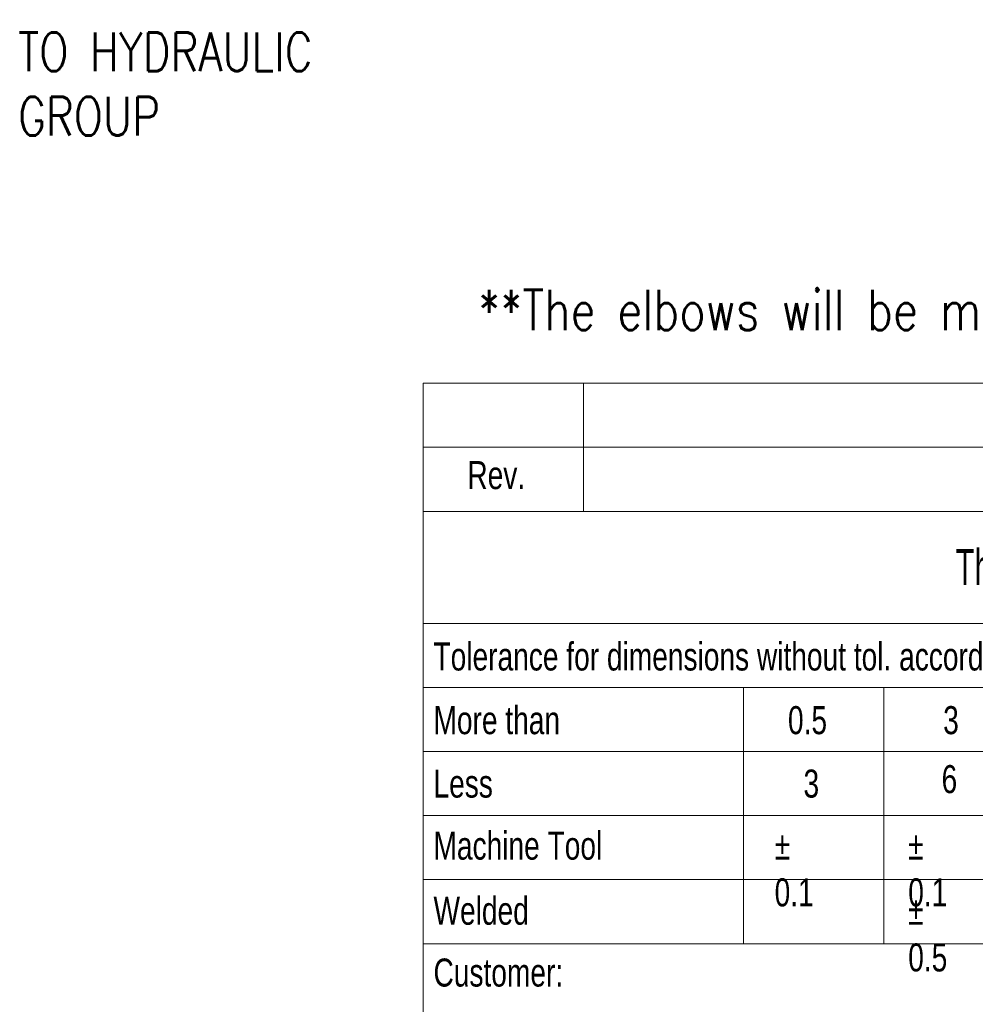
# Model space of a CAD drawing. Header units: millimetres. Extents: x 0 to 594, y 0 to 424.
# Tile 6 of 14: x 376 to 438, y 48 to 111. Entities that reach past the tile are written whole.
import ezdxf

# ---------------------------------------------------------------- set-up
doc = ezdxf.new("R2010")
doc.units = ezdxf.units.MM
doc.header["$LTSCALE"] = 0.25
doc.layers.add('Annotation', color=7, linetype='Continuous')
doc.layers.add('SLD-0', color=179, linetype='Continuous')
doc.styles.add('AdskIsoAnnotation', font='romans.shx', dxfattribs={"width": 0.8, "height": 1})
doc.styles.add('AdskIsoMetric', font='romans.shx', dxfattribs={"width": 0.8, "height": 2.5})
doc.styles.add('SLDTEXTSTYLE2', font='TXT', dxfattribs={"width": 0.638186})
doc.styles.add('SLDTEXTSTYLE3', font='TXT', dxfattribs={"width": 0.75})

msp = doc.modelspace()

# ---------------------------------------------------------------- linework, layer by layer
at = {"color": 7, "linetype": 'Continuous', "lineweight": 18}
for p, q in [((402.554, 87.962), (588.826, 87.962)), ((402.554, 87.962), (402.554, 83.822)), ((412.902, 87.962), (412.902, 79.683)), ((402.554, 83.822), (588.826, 83.822)), ((402.554, 83.822), (402.554, 79.683)), ((402.554, 79.683), (402.554, 72.439)), ((402.554, 79.683), (588.826, 79.683)), ((402.554, 72.439), (402.554, 68.3)), ((402.554, 72.439), (588.826, 72.439)), ((402.554, 68.3), (495.69, 68.3)), ((402.554, 68.3), (402.554, 64.16)), ((423.251, 68.3), (423.251, 51.742)), ((432.306, 51.742), (432.306, 68.3)), ((402.554, 64.16), (402.554, 60.021)), ((402.554, 64.16), (495.69, 64.16)), ((402.554, 60.021), (402.554, 55.882)), ((402.554, 60.021), (495.69, 60.021)), ((402.554, 55.882), (402.554, 51.742)), ((402.554, 55.882), (495.69, 55.882)), ((402.554, 51.742), (402.554, 5.174)), ((402.554, 51.742), (423.251, 51.742)), ((423.251, 51.742), (432.306, 51.742)), ((432.306, 51.742), (441.361, 51.742))]:
    msp.add_line(p, q, dxfattribs=at)

# ---------------------------------------------------------------- texts
at = {"insert": (406.104, 93.992), "char_height": 2.59725, "attachment_point": 1, "style": 'AdskIsoMetric'}
msp.add_mtext_dynamic_manual_height_columns('**The elbows will be manufactured from bent pipes using a manual bending machine', width=4135.89111, gutter_width=12.986, heights=[0], dxfattribs=at)
at = {"color": 7, "linetype": 'Continuous', "lineweight": 0, "style": 'SLDTEXTSTYLE3'}
for s, insert, char_height, attachment_point in [('Rev.', (407.272, 82.929), 1.811, 2), ('Tolerance for dimensions without tol. according to ISO 2768-mK', (403.216, 71.209), 1.81098, 1), ('More than', (403.216, 67.094), 1.811, 1), ('0.5', (426.119, 67.094), 1.811, 1), ('3', (436.147, 67.094), 1.811, 1), ('Less', (403.216, 62.996), 1.811, 1), ('3', (427.122, 62.996), 1.811, 1), ('6', (436.044, 63.285), 1.811, 1), ('Machine Tool', (403.216, 58.985), 1.81098, 1), ('%%p^J0.1', (425.256, 58.985), 1.811, 1), ('%%p^J0.1', (433.889, 58.985), 1.811, 1), ('Welded', (403.216, 54.78), 1.811, 1), ('%%p^J0.5', (433.889, 54.78), 1.811, 1), ('Customer:', (403.216, 50.784), 1.811, 1)]:
    msp.add_mtext(s, dxfattribs=dict(at, insert=insert, char_height=char_height, attachment_point=attachment_point))
at = {"layer": 'Annotation', "insert": (376.375, 103.961), "char_height": 2.5, "attachment_point": 7, "style": 'AdskIsoAnnotation', "bg_fill": 3, "box_fill_scale": 1, "bg_fill_color": 256, "bg_fill_true_color": 13158600, "bg_fill_transparency": 0}
msp.add_mtext('TO HYDRAULIC\\PGROUP', dxfattribs=at)
at = {"layer": 'SLD-0', "color": 7, "insert": (493.275, 77.241), "char_height": 2.328397, "attachment_point": 2, "style": 'SLDTEXTSTYLE2'}
msp.add_mtext('This drawing is property of INSERTEC. Must not be copier or transferred to third parties in any way without written authorization.', dxfattribs=at)

doc.saveas('drawing.dxf')
